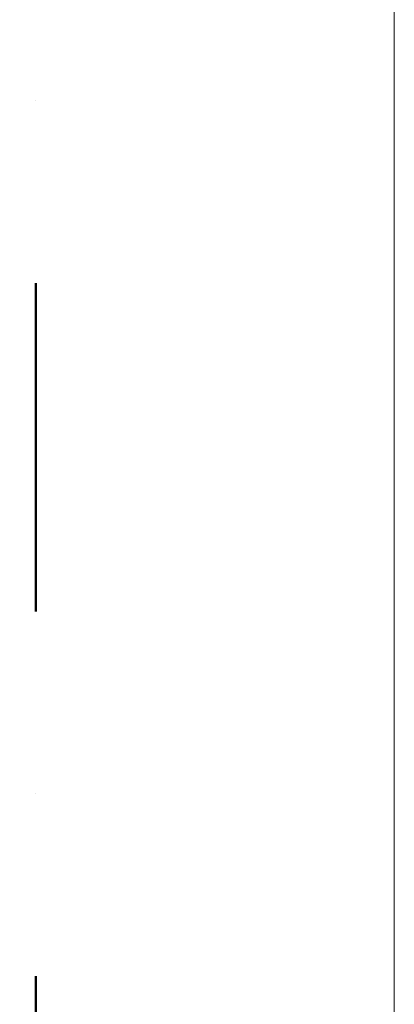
# Model space of a CAD drawing. Header units: millimetres. Extents: x -40968 to 13979, y -19284 to 4746.
# Tile 179 of 234: x -2464 to -2101, y -8990 to -8038. Entities that reach past the tile are written whole.
import ezdxf

# ---------------------------------------------------------------- set-up
doc = ezdxf.new("R2010")
doc.units = ezdxf.units.MM
doc.header["$MEASUREMENT"] = 0
doc.linetypes.add('Punto & Rayas', pattern=[670.277762, 317.5, -176.388889, 0, -176.388874])
doc.layers.add('01_2D_Ambit_Pluma_Nº__242', color=7, linetype='Continuous', lineweight=50, true_color=0xfb0013)
doc.layers.add('12_FAÇ_Façana', color=7, linetype='Continuous')
doc.layers.add('12_FAÇ_Façana_Pluma_Nº__7', color=7, linetype='Continuous', lineweight=5)

# ---------------------------------------------------------------- blocks, each defined once
blk = doc.blocks.new('Muro_1_1', base_point=(-1681.11, -1193.98))
at = {"layer": '12_FAÇ_Façana_Pluma_Nº__7', "color": 7, "linetype": 'Continuous', "lineweight": 5, "flags": 128}
blk.add_lwpolyline([(-2101.11, -1638.98), (-2101.11, -10658.98)], dxfattribs=at)

msp = doc.modelspace()

# ---------------------------------------------------------------- linework, layer by layer
at = {"layer": '01_2D_Ambit_Pluma_Nº__242', "color": 1, "linetype": 'Punto & Rayas', "lineweight": 50, "true_color": 0xfb0013, "flags": 128}
msp.add_lwpolyline([(-28500.02, 1816.8), (-28500.02, 4745.93), (7879.57, 4745.93), (7879.57, -1396.87), (6474.15, -1396.87), (6474.15, -11392.72), (6916.3, -11392.72), (6916.3, -17756.6), (-3932.28, -17756.6), (-3932.28, -11834.88), (-2447.9, -11834.88), (-2447.9, -2249.59), (-23311.17, -2249.59), (-23311.17, 1816.8)], close=True, dxfattribs=at)

# ---------------------------------------------------------------- block references
at = {"layer": '12_FAÇ_Façana', "color": 7, "lineweight": 20}
msp.add_blockref('Muro_1_1', (-1681.11, -1193.98), dxfattribs=at)

doc.saveas('drawing.dxf')
